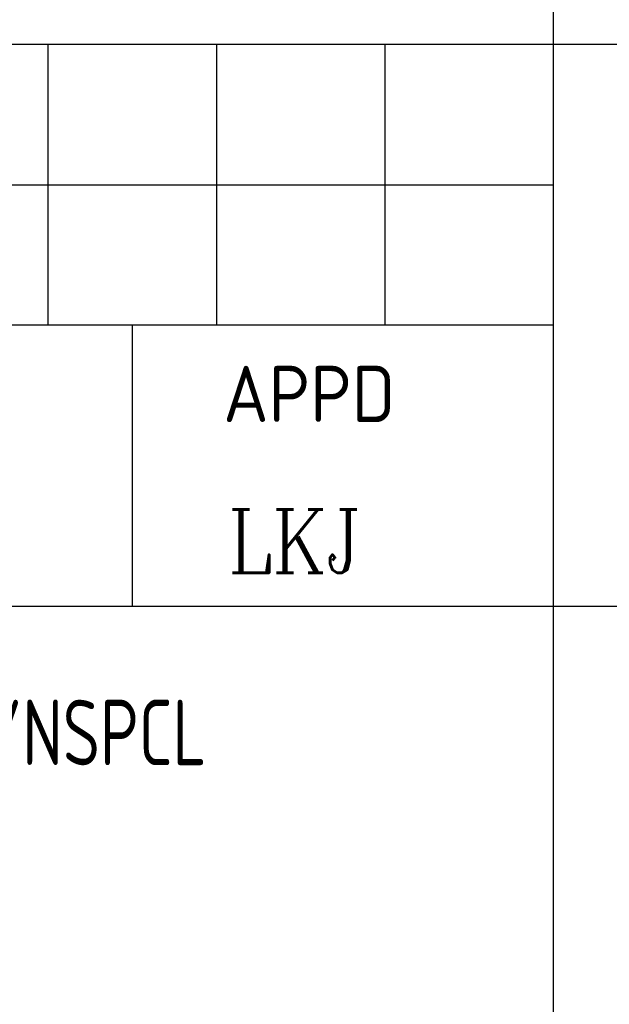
# Model space of a CAD drawing. Extents: x -287416 to 4934791, y -504132 to 1826789.
# Tile 114 of 132: x 110854 to 114003, y 151396 to 156653. Entities that reach past the tile are written whole.
import ezdxf

# ---------------------------------------------------------------- set-up
doc = ezdxf.new("R2010")
doc.units = 0
doc.header["$LTSCALE"] = 800
doc.header["$MEASUREMENT"] = 0
doc.linetypes.add('CONTINOUS', pattern=[0])
doc.layers.get('0').update_dxf_attribs({"linetype": 'CONTINUOUS'})
doc.layers.add('FORMAT', color=7, linetype='CONTINUOUS')
doc.layers.add('TEXT', color=3, linetype='CONTINUOUS', lineweight=15)
doc.styles.add('ROMANC', font='romanc')
doc.styles.add('ROMANS', font='ISO9.shx', dxfattribs={"width": 0.8})
doc.styles.get("Standard").update_dxf_attribs({"font": 'ISO9'})

# ---------------------------------------------------------------- blocks, each defined once
blk = doc.blocks.new('A$C731D3036')
for p, q in [((-438.005, 26.681), (-438.005, 195.657)), ((-593.641, 151.19), (-26.68, 151.19)), ((-478.026, 151.19), (-478.026, 128.956)), ((-464.685, 151.19), (-464.685, 128.956)), ((-451.345, 151.19), (-451.345, 128.956)), ((-593.641, 140.073), (-438.005, 140.073)), ((-438.005, 128.956), (-749.277, 128.956)), ((-471.355, 128.956), (-471.355, 106.722)), ((-749.277, 106.722), (-26.68, 106.722)), ((-749.277, 106.722), (-337.953, 106.722))]:
    blk.add_line(p, q)
blk.add_text('APPD', height=4.4467).set_placement((-464.149, 121.3))

msp = doc.modelspace()

# ---------------------------------------------------------------- block references
at = {"color": 1, "linetype": 'CONTINOUS', "lineweight": 15, "xscale": 67.46500254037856, "yscale": 67.46500254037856, "zscale": 67.46500254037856}
msp.add_blockref('A$C731D3036', (143254.7, 146321.8), dxfattribs=at)

# ---------------------------------------------------------------- texts
at = {"layer": 'FORMAT', "color": 4, "style": 'ROMANC', "width": 0.9}
msp.add_text('LKJ', height=337.5, dxfattribs=at).set_placement((111964.4, 153700.6))
at = {"layer": 'TEXT', "attachment_point": 1, "style": 'ROMANS'}
for s, insert, char_height, width in [('\\pi-450,l450;{\\Fromans|c0;1. ALL DIMENSIONS ARE IN MM & ELEVATIONS IN METERS UNLESS STATED OTHERWISE. \\P\\pi-900,l900;2. ALL ELEVATIONS ARE WITH RESPECT TO TG HALL 0.0M WHICH CORRESPONDS TO    RL(+)219.0M  \\P3. ALL CIVIL DETAILS SUCH AS DOORS/WALLS/CLADDINGS/OPENINGS/TOILETS/ STAIRCASES/LIFT ETC. ARE INDICATIVE ONLY & FOR EXACT DETAILS REFER CIVIL/ARCHITECTURE DRAWINGS. \\P4. CIVIL TO PROVIDE 2NOs. EPS (TOS) 250MM WIDEx13800MM LONG FOR HPH-5, 250MM WIDEx16300MM LONG FOR HPH-6 FOR MOVEMENT OF HP.HEATERS AS PER LOCATION SHOWN IN THE DWG. }', (104145.1, 176163.4), 450, 25083.616), ('DRG. REVISED CONSIDERING MECON/NSPCL COMMENTS  DATED 26.08.2016', (105154.5, 153022.4), 350, 8274.142)]:
    msp.add_mtext(s, dxfattribs=dict(at, insert=insert, char_height=char_height, width=width))

doc.saveas('drawing.dxf')
